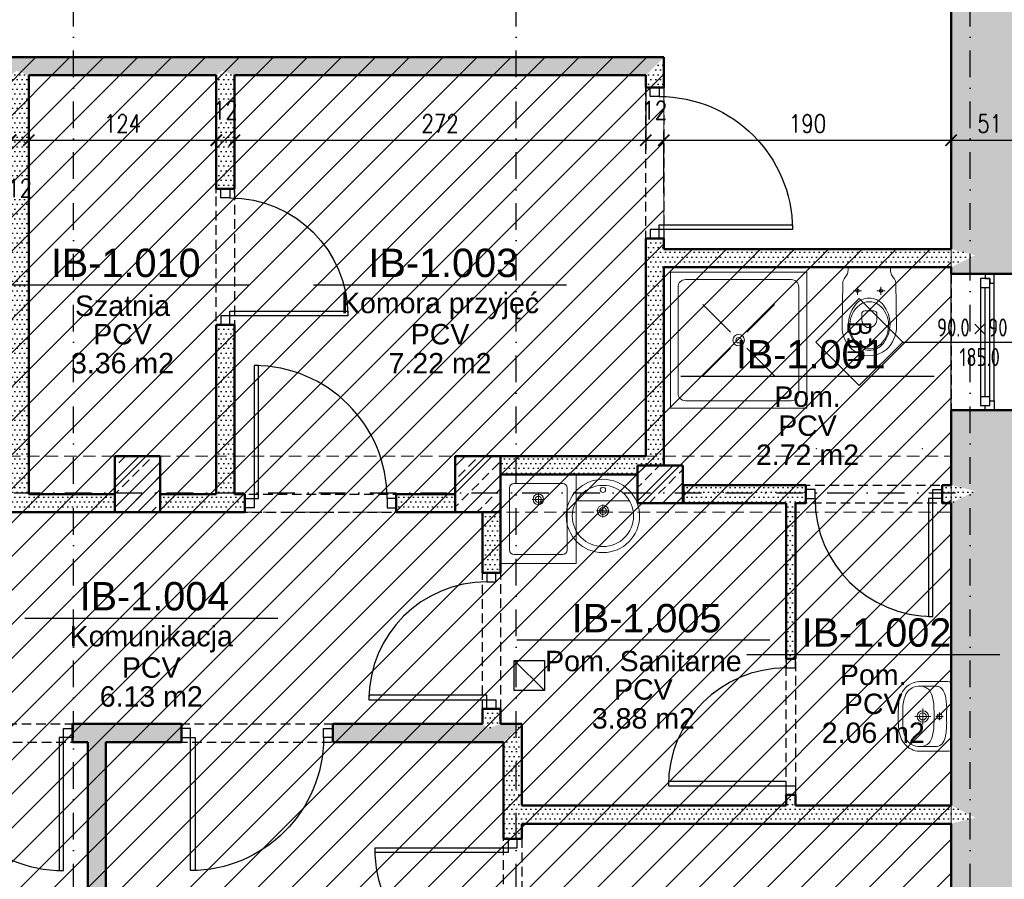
# Model space of a CAD drawing. Header units: millimetres. Extents: x 489 to 7736, y 461 to 5981.
# Tile 36 of 62: x 5140 to 5791, y 1290 to 1859. Entities that reach past the tile are written whole.
import ezdxf
from ezdxf.enums import TextEntityAlignment as Align

# ---------------------------------------------------------------- set-up
doc = ezdxf.new("R2010")
doc.units = ezdxf.units.MM
doc.linetypes.add('DOT___DASHED', pattern=[33.523888, 17.638888, -8.819444, 0.01, -7.055556])
doc.linetypes.add('HIDDEN', pattern=[9.525, 6.35, -3.175])
for name, color, linetype in [('WK-Drzwi IST', 8, 'Continuous'), ('WK-EtykOkna', 11, 'Continuous'), ('WK-EtykPom', 161, 'Continuous'), ('WK-Okna', 143, 'Continuous'), ('WK-Otwory', 9, 'Continuous'), ('WK-Siatka', 240, 'DOT___DASHED'), ('WK-Wentylacja', 2, 'Continuous'), ('WK-Wymiary', 8, 'Continuous'), ('WK-Ściany', 7, 'Continuous')]:
    doc.layers.add(name, color=color, linetype=linetype)
for name, color, linetype, lineweight in [('WK-INSTALACJE WODKAN', 170, 'Continuous', 5), ('WK-PLANSZA', 253, 'Continuous', 9), ('WK-widok', 8, 'Continuous', 0)]:
    doc.layers.add(name, color=color, linetype=linetype, lineweight=lineweight)
doc.layers.add('WK-Pomieszczenia', color=173, linetype='Continuous', plot=False)
doc.styles.add('Arial', font='micross.ttf', dxfattribs={"width": 0.9})
doc.styles.add('iso cp', font='isocpeur.ttf')
doc.styles.add('RomanS-Narrow', font='romans.shx', dxfattribs={"width": 0.8})
doc.dimstyles.new('AEC Dimension 1-50', dxfattribs={"dimtxt": 12, "dimasz": 0.075, "dimexe": 6.25, "dimexo": 0, "dimgap": 5, "dimtad": 1, "dimdec": 1, "dimrnd": 0.5, "dimzin": 9, "dimdsep": 46, "dimtxsty": 'RomanS-Narrow', "dimblk": 'ARCHTICK', "dimcen": 0.125, "dimdle": 3.125, "dimclrd": 8, "dimclre": 8, "dimclrt": 256, "dimadec": 1, "dimazin": 0, "dimtfac": 1, "dimtdec": 1, "dimtmove": 2, "dimatfit": 2, "dimfxl": 0, "dimtolj": 1, "dimtzin": 0, "dimarcsym": 0})
pattern_1 = [(360, (699.431, 930.084), (1.5875, 3.175), [0, -3.175])]
pattern_2 = [(360, (699.431, 930.084), (1.5875, 3.175), [0, -3.175])]
pattern_3 = [(45, (699.431, 930.084), (-8.980256, 8.980256), []), (45, (708.411, 930.084), (-8.980256, 8.980256), [6.35, -3.175])]

# ---------------------------------------------------------------- blocks, each defined once
blk = doc.blocks.new('J26b')
for p, q in [((-90, 90), (-90, 0)), ((0, 90), (-90, 90)), ((-10.28, 85.08), (-80.08, 85.08)), ((0, 0), (0, 90)), ((-85.08, 80.08), (-85.08, 9.92)), ((-5.28, 80.08), (-5.28, 9.92)), ((-50.33, 50.33), (-68.66, 68.66)), ((-39.67, 50.33), (-21.34, 68.66)), ((-68.66, 21.34), (-50.33, 39.67)), ((-39.67, 39.67), (-21.34, 21.34)), ((-90, 0), (0, 0)), ((-10.28, 4.92), (-80.08, 4.92))]:
    blk.add_line(p, q)
for radius in [3.78, 1.78]:
    blk.add_circle((-45, 45), radius)
for centre, start, end in [((-80.08, 80.08), 90, 180), ((-10.28, 80.08), 0, 90), ((-80.08, 9.92), 180, 270), ((-10.28, 9.92), 270, 0)]:
    blk.add_arc(centre, 5, start, end)
blk = doc.blocks.new('J50a')
for p, q in [((20.85, 0), (-20.85, 0)), ((-23, -2.14), (-23, -21)), ((0, -10.13), (0, -5.23)), ((23, -21), (23, -2.14)), ((-20, -20.98), (-20, -10.2)), ((2.53, -7.68), (-2.53, -7.68)), ((20, -10.2), (20, -20.98)), ((-5.34, -18.73), (5.34, -18.73)), ((0, -23.98), (0, -13.48))]:
    blk.add_line(p, q)
at = {"flags": 128}
for points in [[(-20.85, 0, 0.056329), (-22.22, -0.1, 0.274623), (-22.85, -0.67, 0.078029), (-23, -2.14, 0.987626)], [(20.85, 0, -0.056329), (22.22, -0.1, -0.274623), (22.85, -0.67, -0.078029), (23, -2.14, -0.987626)], [(-20, -10.2, -0.104891), (-19.52, -7.91, -0.153237), (-17.09, -5.29, -0.096443), (-12.1, -3.56, -0.04719), (-3.09, -2.97), (-2.75, -2.97, 0.009116), (2.75, -2.97), (3.09, -2.97, -0.053543), (12.87, -3.72, -0.091574), (17.37, -5.47, -0.166964), (19.69, -8.36, -0.062926), (20, -10.2, -1.040135)], [(-23, -21, 0.111521), (-21.76, -26.31, 0.123014), (-17.56, -31.31, 0.141312), (-7.12, -34.81, 0.026087), (7.12, -34.81, 0.141312), (17.56, -31.31, 0.123014), (21.76, -26.31, 0.111521), (23, -21)]]:
    blk.add_lwpolyline(points, format="xyb", dxfattribs=at)
blk.add_lwpolyline([(13.79, -30.26, 0.212121), (19.27, -24.85, 0.157769), (19.69, -18.5, 0.270169), (14.76, -12.99, 0.074819), (6.02, -11.37), (6.02, -11.37), (2.16, -11.22), (-2.16, -11.22), (-6.02, -11.37), (-6.02, -11.37, 0.074819), (-14.76, -12.99, 0.270169), (-19.69, -18.5, 0.157769), (-19.27, -24.85, 0.212121), (-13.79, -30.26, 0.110292), (-5.03, -31.99), (0, -32), (5.03, -31.99, 0.110292)], format="xyb", close=True, dxfattribs=at)
for centre, radius in [((0, -7.68), 1.73), ((0, -18.73), 3.78), ((0, -18.73), 2.33)]:
    blk.add_circle(centre, radius)
blk = doc.blocks.new('J20A')
at = {"color": 8}
for p, q in [((-7.74, -12.8), (-7.74, -18.11)), ((7.74, -12.8), (7.74, -18.11)), ((-10.47, -15.46), (-5.02, -15.46)), ((10.47, -15.46), (5.02, -15.46))]:
    blk.add_line(p, q, dxfattribs=at)
for points in [[(0, 0), (-13.22, 0, 0.361499), (-14.04, -0.68), (-14.04, -1.97, -0.113832), (-14.72, -4.92), (-16.09, -6.9, 0.160391), (-17.54, -10.27, -9.743295)], [(0, 0), (13.22, 0, -0.361499), (14.04, -0.68), (14.04, -1.97, 0.113832), (14.72, -4.92), (16.09, -6.9, -0.160391), (17.54, -10.27, 9.743295)], [(-17.54, -10.27), (-18.01, -38.9, 0.215306), (-11.31, -54.4, 0.363764), (11.31, -54.4, 0.215307), (18.01, -38.9), (17.54, -10.27)]]:
    blk.add_lwpolyline(points, format="xyb")
for points in [[(-9.35, -24.93, -0.495421), (9.35, -24.93, -0.34834), (9.32, -50.32, -0.494226), (-9.35, -50.28, -0.347612)], [(-12.76, -37.61, -0.225934), (-6.49, -24.94, -0.33442), (6.49, -24.93, -0.225682), (12.76, -37.61, -0.205421), (8.17, -50.28, -0.442489), (-8.17, -50.28, -0.205423)], [(-2.92, -28.82), (2.93, -28.82, -0.480655), (5, -30.99), (5, -34.72, -0.244457), (2.45, -39.1, -0.328114), (-2.46, -39.1, -0.243111), (-5, -34.75), (-4.99, -30.99, -0.480295), (-2.92, -28.82)]]:
    blk.add_lwpolyline(points, format="xyb", close=True)
for centre in [(-7.74, -15.46), (7.74, -15.46)]:
    blk.add_circle(centre, 1.15, dxfattribs=at)
for p in [(-35, 0), (35, 0), (-35, -120), (35, -120)]:
    blk.add_point(p)
blk = doc.blocks.new('J93a')
for p, q in [((-25, 0), (-25, -59)), ((25, 0), (-25, 0)), ((25, 0), (25, -59)), ((-16, -6), (16, -6)), ((-19, -9), (-19, -50)), ((0, -12.49), (0, -20.49)), ((19, -9), (19, -50)), ((-4, -16.49), (4, -16.49)), ((-16, -53), (16, -53)), ((-25, -59), (25, -59))]:
    blk.add_line(p, q)
for radius in [3.5, 2]:
    blk.add_circle((0, -16.49), radius)
for centre, start, end in [((-16, -9), 90, 180), ((16, -9), 0, 90), ((-16, -50), 180, 270), ((16, -50), 270, 0)]:
    blk.add_arc(centre, 3, start, end)
blk = doc.blocks.new('J48')
for p, q in [((17.57, -14.19), (-17.57, -14.19)), ((0, -25.19), (0, -16.73)), ((-4.23, -20.96), (4.23, -20.96))]:
    blk.add_line(p, q)
for centre, radius in [((0, -24.25), 24.25), ((0, -24.25), 20.25), ((0, -6.96), 1.75), ((0, -20.96), 3.73), ((0, -20.96), 2.28)]:
    blk.add_circle(centre, radius)
blk = doc.blocks.new('WK_Pow_tag_01_50')
at = {"color": 0, "linetype": 'ByBlock'}
blk.add_line((-2.789, 0), (2.789, 0), dxfattribs=at)
at = {"color": 0, "linetype": 'ByBlock', "style": 'Arial'}
for tag, height, p in [('POWIERZCHNIE:NUMERAUTO', 0.625, (0.071, 0.482)), ('POWIERZCHNIE:NAZWA', 0.45, (0, -0.455)), ('POWIERZCHNIE_WYKOŃCZENIE:POSADZKA', 0.45, (0, -1.091)), ('POWIERZCHNIE_STYL:POWOBLICZ', 0.45, (0, -1.728))]:
    blk.add_attdef(tag, text='', height=height, dxfattribs=at).set_placement(p, align=Align.MIDDLE)
blk = doc.blocks.new('_ArchTick')
at = {"color": 0, "linetype": 'ByBlock', "const_width": 15}
blk.add_lwpolyline([(-50, -50), (50, 50)], dxfattribs=at)
blk = doc.blocks.new('*D1120')
at = {"layer": 'Defpoints', "color": 0}
for p in [(5133.68, 1813.95), (5145.68, 1813.95), (5145.68, 1778.95)]:
    blk.add_point(p, dxfattribs=at)
at = {"layer": 'WK-Wymiary', "color": 8, "linetype": 'Continuous', "lineweight": -2, "ltscale": 1.3}
for p, q in [((5133.68, 1813.95), (5133.68, 1772.7)), ((5145.68, 1813.95), (5145.68, 1772.7)), ((5130.56, 1778.95), (5148.81, 1778.95))]:
    blk.add_line(p, q, dxfattribs=at)
at = {"layer": 'WK-Wymiary', "color": 8, "linetype": 'ByBlock', "lineweight": -2, "xscale": 0.075, "yscale": 0.075, "zscale": 0.075, "rotation": 180}
blk.add_blockref('_ArchTick', (5133.68, 1778.95), dxfattribs=at)
at = {"layer": 'WK-Wymiary', "color": 8, "linetype": 'ByBlock', "lineweight": -2, "xscale": 0.075, "yscale": 0.075, "zscale": 0.075}
blk.add_blockref('_ArchTick', (5145.68, 1778.95), dxfattribs=at)
at = {"layer": 'WK-Wymiary', "lineweight": -3, "insert": (5139.68, 1747.2), "char_height": 12, "attachment_point": 5, "style": 'RomanS-Narrow'}
blk.add_mtext('\\A1;\\A1;12', dxfattribs=at)
blk = doc.blocks.new('*D1121')
at = {"layer": 'Defpoints', "color": 0}
for p in [(5145.68, 1813.95), (5269.68, 1778.95), (5269.68, 1743.95)]:
    blk.add_point(p, dxfattribs=at)
at = {"layer": 'WK-Wymiary', "color": 8, "linetype": 'Continuous', "lineweight": -2, "ltscale": 1.3}
for p, q in [((5145.68, 1813.95), (5145.68, 1772.7)), ((5269.68, 1743.95), (5269.68, 1785.2)), ((5142.56, 1778.95), (5272.81, 1778.95))]:
    blk.add_line(p, q, dxfattribs=at)
at = {"layer": 'WK-Wymiary', "color": 8, "linetype": 'ByBlock', "lineweight": -2, "xscale": 0.075, "yscale": 0.075, "zscale": 0.075, "rotation": 180}
blk.add_blockref('_ArchTick', (5145.68, 1778.95), dxfattribs=at)
at = {"layer": 'WK-Wymiary', "color": 8, "linetype": 'ByBlock', "lineweight": -2, "xscale": 0.075, "yscale": 0.075, "zscale": 0.075}
blk.add_blockref('_ArchTick', (5269.68, 1778.95), dxfattribs=at)
at = {"layer": 'WK-Wymiary', "lineweight": -3, "insert": (5207.68, 1789.95), "char_height": 12, "attachment_point": 5, "style": 'RomanS-Narrow'}
blk.add_mtext('\\A1;\\A1;124', dxfattribs=at)
blk = doc.blocks.new('*D1122')
at = {"layer": 'Defpoints', "color": 0}
for p in [(5281.68, 1778.95), (5269.68, 1743.95), (5281.68, 1743.95)]:
    blk.add_point(p, dxfattribs=at)
at = {"layer": 'WK-Wymiary', "color": 8, "linetype": 'Continuous', "lineweight": -2, "ltscale": 1.3}
for p, q in [((5269.68, 1743.95), (5269.68, 1785.2)), ((5281.68, 1743.95), (5281.68, 1785.2)), ((5266.56, 1778.95), (5284.81, 1778.95))]:
    blk.add_line(p, q, dxfattribs=at)
at = {"layer": 'WK-Wymiary', "color": 8, "linetype": 'ByBlock', "lineweight": -2, "xscale": 0.075, "yscale": 0.075, "zscale": 0.075, "rotation": 180}
blk.add_blockref('_ArchTick', (5269.68, 1778.95), dxfattribs=at)
at = {"layer": 'WK-Wymiary', "color": 8, "linetype": 'ByBlock', "lineweight": -2, "xscale": 0.075, "yscale": 0.075, "zscale": 0.075}
blk.add_blockref('_ArchTick', (5281.68, 1778.95), dxfattribs=at)
at = {"layer": 'WK-Wymiary', "lineweight": -3, "insert": (5275.68, 1798.7), "char_height": 12, "attachment_point": 5, "style": 'RomanS-Narrow'}
blk.add_mtext('\\A1;\\A1;12', dxfattribs=at)
blk = doc.blocks.new('*D1123')
at = {"layer": 'Defpoints', "color": 0}
for p in [(5553.68, 1813.95), (5553.68, 1778.95), (5281.68, 1743.95)]:
    blk.add_point(p, dxfattribs=at)
at = {"layer": 'WK-Wymiary', "color": 8, "linetype": 'Continuous', "lineweight": -2, "ltscale": 1.3}
for p, q in [((5553.68, 1813.95), (5553.68, 1772.7)), ((5281.68, 1743.95), (5281.68, 1785.2)), ((5278.56, 1778.95), (5556.81, 1778.95))]:
    blk.add_line(p, q, dxfattribs=at)
at = {"layer": 'WK-Wymiary', "color": 8, "linetype": 'ByBlock', "lineweight": -2, "xscale": 0.075, "yscale": 0.075, "zscale": 0.075, "rotation": 180}
blk.add_blockref('_ArchTick', (5281.68, 1778.95), dxfattribs=at)
at = {"layer": 'WK-Wymiary', "color": 8, "linetype": 'ByBlock', "lineweight": -2, "xscale": 0.075, "yscale": 0.075, "zscale": 0.075}
blk.add_blockref('_ArchTick', (5553.68, 1778.95), dxfattribs=at)
at = {"layer": 'WK-Wymiary', "lineweight": -3, "insert": (5417.68, 1789.95), "char_height": 12, "attachment_point": 5, "style": 'RomanS-Narrow'}
blk.add_mtext('\\A1;\\A1;272', dxfattribs=at)
blk = doc.blocks.new('*D1124')
at = {"layer": 'Defpoints', "color": 0}
for p in [(5553.68, 1813.95), (5565.68, 1778.95), (5565.68, 1743.95)]:
    blk.add_point(p, dxfattribs=at)
at = {"layer": 'WK-Wymiary', "color": 8, "linetype": 'Continuous', "lineweight": -2, "ltscale": 1.3}
for p, q in [((5553.68, 1813.95), (5553.68, 1772.7)), ((5565.68, 1743.95), (5565.68, 1785.2)), ((5550.56, 1778.95), (5568.81, 1778.95))]:
    blk.add_line(p, q, dxfattribs=at)
at = {"layer": 'WK-Wymiary', "color": 8, "linetype": 'ByBlock', "lineweight": -2, "xscale": 0.075, "yscale": 0.075, "zscale": 0.075, "rotation": 180}
blk.add_blockref('_ArchTick', (5553.68, 1778.95), dxfattribs=at)
at = {"layer": 'WK-Wymiary', "color": 8, "linetype": 'ByBlock', "lineweight": -2, "xscale": 0.075, "yscale": 0.075, "zscale": 0.075}
blk.add_blockref('_ArchTick', (5565.68, 1778.95), dxfattribs=at)
at = {"layer": 'WK-Wymiary', "lineweight": -3, "insert": (5559.68, 1798.7), "char_height": 12, "attachment_point": 5, "style": 'RomanS-Narrow'}
blk.add_mtext('\\A1;\\A1;12', dxfattribs=at)
blk = doc.blocks.new('*D1125')
at = {"layer": 'Defpoints', "color": 0}
for p in [(5755.68, 1813.95), (5755.68, 1778.95), (5565.68, 1743.95)]:
    blk.add_point(p, dxfattribs=at)
at = {"layer": 'WK-Wymiary', "color": 8, "linetype": 'Continuous', "lineweight": -2, "ltscale": 1.3}
for p, q in [((5755.68, 1813.95), (5755.68, 1772.7)), ((5565.68, 1743.95), (5565.68, 1785.2)), ((5562.56, 1778.95), (5758.81, 1778.95))]:
    blk.add_line(p, q, dxfattribs=at)
at = {"layer": 'WK-Wymiary', "color": 8, "linetype": 'ByBlock', "lineweight": -2, "xscale": 0.075, "yscale": 0.075, "zscale": 0.075, "rotation": 180}
blk.add_blockref('_ArchTick', (5565.68, 1778.95), dxfattribs=at)
at = {"layer": 'WK-Wymiary', "color": 8, "linetype": 'ByBlock', "lineweight": -2, "xscale": 0.075, "yscale": 0.075, "zscale": 0.075}
blk.add_blockref('_ArchTick', (5755.68, 1778.95), dxfattribs=at)
at = {"layer": 'WK-Wymiary', "lineweight": -3, "insert": (5660.68, 1789.95), "char_height": 12, "attachment_point": 5, "style": 'RomanS-Narrow'}
blk.add_mtext('\\A1;\\A1;190', dxfattribs=at)
blk = doc.blocks.new('*D1126')
at = {"layer": 'Defpoints', "color": 0}
for p in [(5755.68, 1813.95), (5806.68, 1778.95), (5806.68, 1743.95)]:
    blk.add_point(p, dxfattribs=at)
at = {"layer": 'WK-Wymiary', "color": 8, "linetype": 'Continuous', "lineweight": -2, "ltscale": 1.3}
for p, q in [((5755.68, 1813.95), (5755.68, 1772.7)), ((5806.68, 1743.95), (5806.68, 1785.2)), ((5752.56, 1778.95), (5809.81, 1778.95))]:
    blk.add_line(p, q, dxfattribs=at)
at = {"layer": 'WK-Wymiary', "color": 8, "linetype": 'ByBlock', "lineweight": -2, "xscale": 0.075, "yscale": 0.075, "zscale": 0.075, "rotation": 180}
blk.add_blockref('_ArchTick', (5755.68, 1778.95), dxfattribs=at)
at = {"layer": 'WK-Wymiary', "color": 8, "linetype": 'ByBlock', "lineweight": -2, "xscale": 0.075, "yscale": 0.075, "zscale": 0.075}
blk.add_blockref('_ArchTick', (5806.68, 1778.95), dxfattribs=at)
at = {"layer": 'WK-Wymiary', "lineweight": -3, "insert": (5781.18, 1789.95), "char_height": 12, "attachment_point": 5, "style": 'RomanS-Narrow'}
blk.add_mtext('\\A1;\\A1;51', dxfattribs=at)
blk = doc.blocks.new('WK_WindowTag01_50_L')
for p, q in [((0, -2.543), (0, 0)), ((-0.296, -1.19), (-0.133, -1.353)), ((-0.133, -1.19), (-0.296, -1.353))]:
    blk.add_line(p, q)
blk.add_lwpolyline([(0, -2.543), (0.719, -3.262), (0, -3.981), (-0.719, -3.262)], close=True)
at = {"color": 0, "linetype": 'ByBlock', "lineweight": -2, "style": 'RomanS-Narrow', "width": 0.75}
blk.add_attdef('OKNA_OBIEKTY:WYSOKOŚĆ', text='', height=0.3, rotation=90, dxfattribs=at).set_placement((0, -1.131), align=Align.BOTTOM_LEFT)
blk.add_attdef('OKNA_OBIEKTY:PARAPET', text='', height=0.3, rotation=90, dxfattribs=at).set_placement((0.099, -1.271), align=Align.TOP_CENTER)
blk.add_attdef('OKNA_OBIEKTY:SZEROKOŚĆ', text='', height=0.3, rotation=90, dxfattribs=at).set_placement((0, -1.437), align=Align.BOTTOM_RIGHT)
at = {"color": 0, "linetype": 'ByBlock', "lineweight": -2, "style": 'RomanS-Narrow', "width": 0.75, "flags": 8}
blk.add_attdef('OKNA_OBIEKTY:SYMBOL', text='', height=0.4, dxfattribs=at).set_placement((0, -3.262), align=Align.MIDDLE)

msp = doc.modelspace()

# ---------------------------------------------------------------- hatches: boundary and pattern name
at = {"layer": 'WK-PLANSZA', "ltscale": 1.3, "transparency": 33554546}
h = msp.add_hatch(dxfattribs=at)
h.set_pattern_fill('ANSI31', color=8, scale=5)
h.set_pattern_definition([(45, (699.431, 930.084), (-11.22532, 11.22532), [])])
edge = h.paths.add_edge_path()
edge.add_line((4861.68, 1833.87), (5565.68, 1833.87))
edge.add_line((5565.68, 1833.87), (5565.68, 1706.87))
edge.add_line((5565.68, 1706.87), (5755.68, 1706.87))
edge.add_line((5755.68, 1706.87), (5755.68, 1266.87))
edge.add_line((5755.68, 1266.87), (5806.68, 1266.87))
edge.add_line((5806.68, 1266.87), (5806.68, 1086.87))
edge.add_line((5806.68, 1086.87), (5455.59, 1086.87))
edge.add_line((5455.59, 1086.87), (5455.59, 965.21))
edge.add_line((5455.59, 965.21), (4878.07, 965.21))
edge.add_line((4878.07, 965.21), (4873.68, 1821.87))
at = {"layer": 'WK-Ściany', "linetype": 'Continuous', "lineweight": -3}
h = msp.add_hatch(dxfattribs=at)
h.set_pattern_fill('DOTS', color=253, scale=2, style=0)
h.set_pattern_definition(pattern_1)
h.paths.add_polyline_path([(5806.68, 1326.87), (5771.68, 1330.87), (5755.68, 1326.87), (5755.68, 1266.87), (5806.68, 1266.87)], flags=0)
h.paths.add_polyline_path([(5806.68, 1086.87), (5755.68, 1086.87), (5806.68, 1035.87)], flags=0)
h.paths.add_polyline_path([(5806.68, 1550.87), (5771.68, 1546.87), (5755.68, 1538.87), (5755.68, 1338.87), (5771.68, 1330.87), (5806.68, 1326.87)], flags=0)
h.paths.add_polyline_path([(5806.68, 2031.47), (5770.6, 2023.14), (5755.68, 2006.47), (5755.68, 1973.47), (5806.68, 1973.47)], flags=0)
h.paths.add_polyline_path([(5806.68, 1883.47), (5755.68, 1883.47), (5755.68, 1706.87), (5771.68, 1702.87), (5806.68, 1706.87)], flags=0)
h.paths.add_polyline_path([(5806.68, 1706.87), (5771.68, 1702.87), (5755.68, 1694.87), (5755.68, 1690.47), (5806.68, 1690.47)], flags=0)
h.paths.add_polyline_path([(5806.68, 1600.47), (5755.68, 1600.47), (5755.68, 1550.87), (5771.68, 1546.87), (5806.68, 1550.87)], flags=0)
h.paths.add_polyline_path([(5806.68, 2592.81), (5755.68, 2541.81), (5755.68, 2301.81), (5806.68, 2301.81)], flags=0)
h.paths.add_polyline_path([(5806.68, 2301.81), (5755.68, 2301.81), (5755.68, 2154.47), (5806.68, 2154.47)], flags=0)
h.paths.add_polyline_path([(5806.68, 2064.47), (5755.68, 2064.47), (5755.68, 2031.47), (5770.6, 2023.14), (5806.68, 2031.47)], flags=0)
h = msp.add_hatch(dxfattribs=at)
h.set_pattern_fill('DOTS', color=253, scale=2, style=0)
h.set_pattern_definition([(7e-15, (699.431, 930.084), (1.5875, 3.175), [0, -3.175])])
h.paths.add_polyline_path([(5133.68, 1821.87), (5137.68, 1824.87), (5133.68, 1833.87), (4986.79, 1833.87), (4986.79, 1821.87)], flags=0)
h.paths.add_polyline_path([(4881.79, 1821.87), (4881.79, 1833.87), (4861.68, 1833.87), (4873.68, 1821.87)], flags=0)
h.paths.add_polyline_path([(5553.68, 1821.87), (5565.68, 1833.87), (5269.68, 1833.87), (5273.68, 1824.87), (5281.68, 1821.87)], flags=0)
h.paths.add_polyline_path([(5269.68, 1821.87), (5273.68, 1824.87), (5269.68, 1833.87), (5133.68, 1833.87), (5137.68, 1824.87), (5145.68, 1821.87)], flags=0)
h = msp.add_hatch(dxfattribs=at)
h.set_pattern_fill('DOTS', color=253, scale=2, style=0)
h.set_pattern_definition([(360, (699.431, 930.084), (1.5875, 3.175), [0, -3.175])])
h.paths.add_polyline_path([(5553.68, 1563.87), (5565.68, 1563.87), (5565.68, 1694.87), (5562.68, 1702.87), (5565.68, 1706.87), (5565.68, 1713.87), (5553.68, 1713.87), (5553.68, 1569.87)], flags=0)
h.paths.add_polyline_path([(5553.68, 1813.87), (5565.68, 1813.87), (5565.68, 1833.87), (5553.68, 1821.87)], flags=0)
h = msp.add_hatch(dxfattribs=at)
h.set_pattern_fill('DOTS', color=253, scale=2, style=0)
h.set_pattern_definition(pattern_1)
h.paths.add_polyline_path([(5145.68, 1821.87), (5137.68, 1824.87), (5133.68, 1821.87), (5133.68, 1544.87), (5137.68, 1541.87), (5145.68, 1544.87)], flags=0)
h = msp.add_hatch(dxfattribs=at)
h.set_pattern_fill('DOTS', color=253, scale=2, style=0)
h.set_pattern_definition([(360, (699.431, 930.084), (1.5875, 3.175), [0, -3.175])])
h.paths.add_polyline_path([(5281.68, 1821.87), (5273.68, 1824.87), (5269.68, 1821.87), (5269.68, 1746.87), (5281.68, 1746.87)], flags=0)
h.paths.add_polyline_path([(5281.68, 1656.87), (5269.68, 1656.87), (5269.68, 1544.87), (5273.68, 1541.87), (5281.68, 1544.87)], flags=0)
h = msp.add_hatch(dxfattribs=at)
h.set_pattern_fill('DOTS', color=253, scale=2, style=0)
h.set_pattern_definition(pattern_1)
h.paths.add_polyline_path([(5755.68, 1694.87), (5771.68, 1702.87), (5755.68, 1706.87), (5565.68, 1706.87), (5562.68, 1702.87), (5565.68, 1694.87)], flags=0)
at = {"layer": 'WK-Ściany', "linetype": 'Continuous', "lineweight": 0}
h = msp.add_hatch(dxfattribs=at)
h.set_pattern_fill('ANSI33', color=5, scale=2, style=0)
h.set_pattern_definition(pattern_3)
h.paths.add_polyline_path([(5232.68, 1569.87), (5202.68, 1569.87), (5202.68, 1544.87), (5232.68, 1544.87)], flags=0)
h.paths.add_polyline_path([(5232.68, 1544.87), (5202.68, 1544.87), (5202.68, 1532.87), (5232.68, 1532.87)], flags=0)
h = msp.add_hatch(dxfattribs=at)
h.set_pattern_fill('ANSI33', color=5, scale=2, style=0)
h.set_pattern_definition(pattern_3)
h.paths.add_polyline_path([(5457.68, 1569.87), (5427.68, 1569.87), (5427.68, 1544.87), (5457.68, 1544.87)], flags=0)
h.paths.add_polyline_path([(5457.68, 1544.87), (5427.68, 1544.87), (5427.68, 1532.87), (5457.68, 1532.87)], flags=0)
at = {"layer": 'WK-Ściany', "linetype": 'Continuous', "lineweight": -3}
h = msp.add_hatch(dxfattribs=at)
h.set_pattern_fill('DOTS', color=253, scale=2, style=0)
h.set_pattern_definition(pattern_1)
h.paths.add_polyline_path([(5457.68, 1569.87), (5457.68, 1557.87), (5548.24, 1557.87), (5548.24, 1563.87), (5553.68, 1563.87), (5553.68, 1569.87)], flags=0)
at = {"layer": 'WK-Ściany', "linetype": 'Continuous', "lineweight": 0}
h = msp.add_hatch(dxfattribs=at)
h.set_pattern_fill('ANSI33', color=5, scale=2, style=0)
h.set_pattern_definition(pattern_3)
h.paths.add_polyline_path([(5578.24, 1563.87), (5548.24, 1563.87), (5548.24, 1557.87), (5578.24, 1557.87)], flags=0)
h.paths.add_polyline_path([(5578.24, 1557.87), (5548.24, 1557.87), (5548.24, 1538.87), (5578.24, 1538.87)], flags=0)
at = {"layer": 'WK-Ściany', "linetype": 'Continuous', "lineweight": -3}
h = msp.add_hatch(dxfattribs=at)
h.set_pattern_fill('DOTS', color=253, scale=2, style=0)
h.set_pattern_definition([(360, (699.431, 930.084), (1.5875, 3.175), [0, -3.175])])
h.paths.add_polyline_path([(5578.68, 1550.87), (5578.68, 1538.87), (5646.65, 1538.87), (5648.65, 1542.37), (5646.65, 1550.87)], flags=0)
h.paths.add_polyline_path([(5646.65, 1550.87), (5648.65, 1542.37), (5652.65, 1538.87), (5659.65, 1538.87), (5659.65, 1550.87)], flags=0)
h.paths.add_polyline_path([(5749.65, 1550.87), (5749.65, 1538.87), (5755.68, 1538.87), (5771.68, 1546.87), (5755.68, 1550.87)], flags=0)
h = msp.add_hatch(dxfattribs=at)
h.set_pattern_fill('DOTS', color=253, scale=2, style=0)
h.set_pattern_definition(pattern_2)
h.paths.add_polyline_path([(5145.68, 1544.87), (5137.68, 1541.87), (5133.68, 1532.87), (5202.68, 1532.87), (5202.68, 1544.87)], flags=0)
h.paths.add_polyline_path([(5133.68, 1532.87), (5137.68, 1541.87), (5133.68, 1544.87), (5123.68, 1544.87), (5123.68, 1532.87)], flags=0)
h.paths.add_polyline_path([(5023.68, 1532.87), (5023.68, 1544.87), (5007.68, 1544.87), (5007.68, 1532.87)], flags=0)
h = msp.add_hatch(dxfattribs=at)
h.set_pattern_fill('DOTS', color=253, scale=2, style=0)
h.set_pattern_definition(pattern_2)
h.paths.add_polyline_path([(5388.68, 1544.87), (5388.68, 1532.87), (5427.68, 1532.87), (5427.68, 1544.87)], flags=0)
h.paths.add_polyline_path([(5288.68, 1532.87), (5288.68, 1544.87), (5281.68, 1544.87), (5273.68, 1541.87), (5269.68, 1532.87)], flags=0)
h.paths.add_polyline_path([(5269.68, 1532.87), (5273.68, 1541.87), (5269.68, 1544.87), (5232.68, 1544.87), (5232.68, 1532.87)], flags=0)
h = msp.add_hatch(dxfattribs=at)
h.set_pattern_fill('DOTS', color=253, scale=2, style=0)
h.set_pattern_definition([(3e-12, (699.431, 930.084), (1.5875, 3.175), [0, -3.175])])
h.paths.add_polyline_path([(5652.65, 1538.87), (5648.65, 1542.37), (5646.65, 1538.87), (5646.65, 1435.87), (5652.65, 1435.87)], flags=0)
h.paths.add_polyline_path([(5652.65, 1345.87), (5646.65, 1345.87), (5646.65, 1338.87), (5648.65, 1335.37), (5652.65, 1338.87)], flags=0)
h = msp.add_hatch(dxfattribs=at)
h.set_pattern_fill('DOTS', color=253, scale=2, style=0)
h.set_pattern_definition([(4e-15, (699.431, 930.084), (1.5875, 3.175), [0, -3.175])])
h.paths.add_polyline_path([(5457.68, 1532.87), (5445.68, 1532.87), (5445.68, 1492.87), (5457.68, 1492.87)], flags=0)
h.paths.add_polyline_path([(5457.68, 1402.87), (5445.68, 1402.87), (5445.68, 1392.87), (5449.68, 1389.87), (5457.68, 1392.87)], flags=0)
h = msp.add_hatch(dxfattribs=at)
h.set_pattern_fill('DOTS', color=253, scale=2, style=0)
h.set_pattern_definition(pattern_1)
h.paths.add_polyline_path([(4995.68, 1380.87), (4999.68, 1389.87), (4995.68, 1392.87), (4878.07, 1392.87), (4870.74, 1388.87), (4878.07, 1380.87)], flags=0)
h.paths.add_polyline_path([(5459.68, 1380.87), (5471.68, 1392.87), (5457.68, 1392.87), (5449.68, 1389.87), (5445.68, 1380.87)], flags=0)
h.paths.add_polyline_path([(5445.68, 1380.87), (5449.68, 1389.87), (5445.68, 1392.87), (5346.68, 1392.87), (5346.68, 1380.87)], flags=0)
h.paths.add_polyline_path([(5246.68, 1380.87), (5246.68, 1392.87), (5184.68, 1392.87), (5188.68, 1383.87), (5196.68, 1380.87)], flags=0)
h.paths.add_polyline_path([(5184.68, 1380.87), (5188.68, 1383.87), (5184.68, 1392.87), (5174.68, 1392.87), (5174.68, 1380.87)], flags=0)
h.paths.add_polyline_path([(5074.68, 1380.87), (5074.68, 1392.87), (5007.68, 1392.87), (4999.68, 1389.87), (4995.68, 1380.87)], flags=0)
h = msp.add_hatch(dxfattribs=at)
h.set_pattern_fill('DOTS', color=253, scale=2, style=0)
h.set_pattern_definition([(360, (699.431, 930.084), (1.5875, 3.175), [0, -3.175])])
h.paths.add_polyline_path([(5471.68, 1392.87), (5459.68, 1380.87), (5459.68, 1316.87), (5471.68, 1316.87), (5471.68, 1326.87), (5468.68, 1330.87), (5471.68, 1338.87)], flags=0)
h.paths.add_polyline_path([(5471.68, 1216.87), (5459.68, 1216.87), (5459.68, 1086.87), (5471.68, 1086.87)], flags=0)
h = msp.add_hatch(dxfattribs=at)
h.set_pattern_fill('DOTS', color=253, scale=2, style=0)
h.set_pattern_definition(pattern_1)
h.paths.add_polyline_path([(5196.68, 1380.87), (5188.68, 1383.87), (5184.68, 1380.87), (5184.68, 965.21), (5188.68, 949.21), (5196.68, 965.21)], flags=0)
h = msp.add_hatch(dxfattribs=at)
h.set_pattern_fill('DOTS', color=253, scale=2, style=0)
h.set_pattern_definition([(3e-15, (699.431, 930.084), (1.5875, 3.175), [0, -3.175])])
h.paths.add_polyline_path([(5755.68, 1326.87), (5771.68, 1330.87), (5755.68, 1338.87), (5652.65, 1338.87), (5648.65, 1335.37), (5646.65, 1326.87)], flags=0)
h.paths.add_polyline_path([(5646.65, 1326.87), (5648.65, 1335.37), (5646.65, 1338.87), (5471.68, 1338.87), (5468.68, 1330.87), (5471.68, 1326.87)], flags=0)

# ---------------------------------------------------------------- linework, layer by layer
at = {"layer": 'WK-Drzwi IST', "color": 8, "linetype": 'Continuous', "lineweight": -3}
for points in [[(5556.68, 1807.87), (5556.68, 1813.87), (5562.68, 1813.87), (5562.68, 1807.87)], [(5272.68, 1740.87), (5272.68, 1746.87), (5278.68, 1746.87), (5278.68, 1740.87)], [(5556.68, 1719.87), (5556.68, 1713.87), (5562.68, 1713.87), (5562.68, 1719.87)], [(5562.68, 1719.87), (5562.68, 1722.87), (5650.68, 1722.87), (5650.68, 1719.87)], [(5272.68, 1662.87), (5272.68, 1656.87), (5278.68, 1656.87), (5278.68, 1662.87)], [(5278.68, 1662.87), (5278.68, 1665.87), (5356.68, 1665.87), (5356.68, 1662.87)], [(5294.68, 1541.87), (5297.68, 1541.87), (5297.68, 1629.87), (5294.68, 1629.87)], [(5665.65, 1547.87), (5659.65, 1547.87), (5659.65, 1541.87), (5665.65, 1541.87)], [(5743.65, 1547.87), (5749.65, 1547.87), (5749.65, 1541.87), (5743.65, 1541.87)], [(5294.68, 1535.87), (5288.68, 1535.87), (5288.68, 1541.87), (5294.68, 1541.87)], [(5382.68, 1535.87), (5388.68, 1535.87), (5388.68, 1541.87), (5382.68, 1541.87)], [(5743.65, 1541.87), (5740.65, 1541.87), (5740.65, 1463.87), (5743.65, 1463.87)], [(5454.68, 1486.87), (5454.68, 1492.87), (5448.68, 1492.87), (5448.68, 1486.87)], [(5652.65, 1429.87), (5652.65, 1435.87), (5646.65, 1435.87), (5646.65, 1429.87)], [(5448.68, 1408.87), (5448.68, 1411.87), (5370.68, 1411.87), (5370.68, 1408.87)], [(5454.68, 1408.87), (5454.68, 1402.87), (5448.68, 1402.87), (5448.68, 1408.87)], [(5168.68, 1389.87), (5174.68, 1389.87), (5174.68, 1383.87), (5168.68, 1383.87)], [(5252.68, 1389.87), (5246.68, 1389.87), (5246.68, 1383.87), (5252.68, 1383.87)], [(5340.68, 1389.87), (5346.68, 1389.87), (5346.68, 1383.87), (5340.68, 1383.87)], [(5168.68, 1383.87), (5165.68, 1383.87), (5165.68, 1295.87), (5168.68, 1295.87)], [(5252.68, 1383.87), (5255.68, 1383.87), (5255.68, 1295.87), (5252.68, 1295.87)], [(5646.65, 1351.87), (5646.65, 1354.87), (5568.65, 1354.87), (5568.65, 1351.87)], [(5652.65, 1351.87), (5652.65, 1345.87), (5646.65, 1345.87), (5646.65, 1351.87)], [(5468.68, 1310.87), (5468.68, 1316.87), (5462.68, 1316.87), (5462.68, 1310.87)], [(5462.68, 1310.87), (5462.68, 1307.87), (5374.68, 1307.87), (5374.68, 1310.87)]]:
    msp.add_lwpolyline(points, close=True, dxfattribs=at)
at = {"layer": 'WK-Drzwi IST', "color": 8, "linetype": 'Continuous', "lineweight": -3, "extrusion": (0, 0, -1)}
for centre, radius, start, end in [((-5562.68, 1719.87), 88, 90, 180), ((-5278.68, 1662.87), 78, 90, 180), ((-5252.68, 1383.87), 88, 180, 270), ((-5462.68, 1310.87), 88, 270, 0)]:
    msp.add_arc(centre, radius, start, end, dxfattribs=at)
at = {"layer": 'WK-Drzwi IST', "color": 8, "linetype": 'Continuous', "lineweight": -3}
for centre, radius, start, end in [((5294.68, 1541.87), 88, 0, 90), ((5743.65, 1541.87), 78, 180, 270), ((5448.68, 1408.87), 78, 90, 180), ((5646.65, 1351.87), 78, 90, 180), ((5168.68, 1383.87), 88, 180, 270)]:
    msp.add_arc(centre, radius, start, end, dxfattribs=at)
at = {"layer": 'WK-Okna', "color": 143, "linetype": 'Continuous', "lineweight": -3}
for p, q in [((5755.68, 1600.47), (5755.68, 1690.47)), ((5775.18, 1681.47), (5781.18, 1681.47)), ((5778.18, 1609.47), (5778.18, 1681.47)), ((5784.18, 1606.47), (5784.18, 1684.47)), ((5775.18, 1609.47), (5781.18, 1609.47))]:
    msp.add_line(p, q, dxfattribs=at)
for points in [[(5775.18, 1603.47), (5781.18, 1603.47), (5781.18, 1687.47), (5775.18, 1687.47)], [(5784.18, 1684.47), (5784.18, 1690.47), (5778.18, 1690.47), (5778.18, 1687.47), (5781.18, 1687.47), (5781.18, 1684.47)], [(5784.18, 1606.47), (5784.18, 1600.47), (5778.18, 1600.47), (5778.18, 1603.47), (5781.18, 1603.47), (5781.18, 1606.47)]]:
    msp.add_lwpolyline(points, close=True, dxfattribs=at)
at = {"layer": 'WK-Otwory', "color": 9, "linetype": 'HIDDEN', "lineweight": -3}
msp.add_line((5755.68, 1690.47), (5755.68, 1600.47), dxfattribs=at)
at = {"layer": 'WK-Otwory', "color": 9, "linetype": 'Continuous', "lineweight": -3}
for p, q in [((5806.68, 1690.47), (5755.68, 1690.47)), ((5806.68, 1600.47), (5755.68, 1600.47))]:
    msp.add_line(p, q, dxfattribs=at)
at = {"layer": 'WK-Pomieszczenia', "color": 173, "linetype": 'HIDDEN', "lineweight": -3}
for p, q in [((5755.68, 1706.87), (5755.68, 2006.47)), ((5565.68, 1833.87), (5565.68, 1706.87)), ((5269.68, 1821.87), (5145.68, 1821.87)), ((5145.68, 1821.87), (5145.68, 1544.87)), ((5269.68, 1544.87), (5269.68, 1821.87)), ((5553.68, 1821.87), (5281.68, 1821.87)), ((5281.68, 1821.87), (5281.68, 1544.87)), ((5553.68, 1569.87), (5553.68, 1821.87)), ((5565.68, 1706.87), (5755.68, 1706.87)), ((5755.68, 1694.87), (5565.68, 1694.87)), ((5565.68, 1694.87), (5565.68, 1563.87)), ((5755.68, 1550.87), (5755.68, 1694.87)), ((5202.68, 1544.87), (5202.68, 1569.87)), ((5202.68, 1569.87), (5232.68, 1569.87)), ((5232.68, 1569.87), (5232.68, 1544.87)), ((5427.68, 1544.87), (5427.68, 1569.87)), ((5427.68, 1569.87), (5553.68, 1569.87)), ((5565.68, 1563.87), (5578.24, 1563.87)), ((5578.24, 1550.87), (5578.24, 1563.87)), ((5548.24, 1557.87), (5457.68, 1557.87)), ((5457.68, 1532.87), (5457.68, 1557.87)), ((5548.24, 1538.87), (5548.24, 1557.87)), ((5578.24, 1550.87), (5646.65, 1550.87)), ((5646.65, 1550.87), (5755.68, 1550.87)), ((5145.68, 1544.87), (5202.68, 1544.87)), ((5232.68, 1544.87), (5269.68, 1544.87)), ((5281.68, 1544.87), (5427.68, 1544.87)), ((5548.24, 1538.87), (5646.65, 1538.87)), ((5646.65, 1338.87), (5646.65, 1538.87)), ((5755.68, 1538.87), (5652.65, 1538.87)), ((5652.65, 1538.87), (5652.65, 1338.87)), ((5755.68, 1338.87), (5755.68, 1538.87)), ((5007.68, 1532.87), (5445.68, 1532.87)), ((5445.68, 1392.87), (5445.68, 1532.87)), ((5445.68, 1532.87), (5445.68, 1532.87)), ((5457.68, 1532.87), (5457.68, 1392.87)), ((5007.68, 1392.87), (5445.68, 1392.87)), ((5457.68, 1392.87), (5471.68, 1392.87)), ((5471.68, 1392.87), (5471.68, 1338.87)), ((4878.07, 1380.87), (5184.68, 1380.87)), ((5184.68, 965.21), (5184.68, 1380.87)), ((5196.68, 1380.87), (5459.68, 1380.87)), ((5196.68, 1380.87), (5196.68, 965.21)), ((5459.68, 1086.87), (5459.68, 1380.87)), ((5471.68, 1338.87), (5646.65, 1338.87)), ((5652.65, 1338.87), (5755.68, 1338.87)), ((5471.68, 1326.87), (5755.68, 1326.87)), ((5471.68, 1326.87), (5471.68, 1086.87)), ((5755.68, 1086.87), (5755.68, 1326.87))]:
    msp.add_line(p, q, dxfattribs=at)
at = {"layer": 'WK-Siatka', "color": 240, "linetype": 'DOT___DASHED', "lineweight": -3}
for p, q in [((5175.32, 946.58), (5175.32, 2632.81)), ((5468.09, 946.58), (5468.09, 2632.81)), ((5768.18, 946.58), (5768.18, 2632.81)), ((1875.32, 1545.61), (5768.18, 1545.61))]:
    msp.add_line(p, q, dxfattribs=at)
at = {"layer": 'WK-Wentylacja', "ltscale": 0.5}
msp.add_line((5466.68, 1434.87), (5486.68, 1414.87), dxfattribs=at)
msp.add_lwpolyline([(5466.68, 1434.87), (5486.68, 1434.87), (5486.68, 1414.87), (5466.68, 1414.87)], close=True, dxfattribs=at)
at = {"layer": 'WK-widok', "ltscale": 1.3}
msp.add_line((5755.68, 1814.34), (5755.68, 1706.87), dxfattribs=at)
msp.add_lwpolyline([(4861.68, 1833.87), (5565.68, 1833.87), (5565.68, 1706.87), (5755.68, 1706.87), (5755.68, 1266.87), (5755.68, 1266.87), (5755.68, 1086.87), (5455.59, 1086.87), (5455.59, 965.21), (4878.07, 965.21), (4873.68, 1821.87)], dxfattribs=at)
at = {"layer": 'WK-widok', "linetype": 'HIDDEN', "ltscale": 1.3}
for points in [[(1887.82, 1569.87), (5755.68, 1569.87)], [(4582.52, 1532.88), (5755.68, 1532.88)]]:
    msp.add_lwpolyline(points, dxfattribs=at)
at = {"layer": 'WK-Ściany', "color": 7, "linetype": 'Continuous', "lineweight": 50}
for p, q in [((5755.68, 1883.47), (5755.68, 1706.87)), ((4986.79, 1833.87), (5565.68, 1833.87)), ((5565.68, 1813.87), (5565.68, 1833.87)), ((5145.68, 1821.87), (5269.68, 1821.87)), ((5145.68, 1544.87), (5145.68, 1821.87)), ((5269.68, 1821.87), (5269.68, 1746.87)), ((5281.68, 1821.87), (5553.68, 1821.87)), ((5281.68, 1746.87), (5281.68, 1821.87)), ((5553.68, 1821.87), (5553.68, 1813.87)), ((5553.68, 1813.87), (5565.68, 1813.87)), ((5269.68, 1746.87), (5281.68, 1746.87)), ((5565.68, 1713.87), (5553.68, 1713.87)), ((5553.68, 1713.87), (5553.68, 1569.87)), ((5565.68, 1706.87), (5565.68, 1713.87)), ((5755.68, 1706.87), (5565.68, 1706.87)), ((5565.68, 1694.87), (5755.68, 1694.87)), ((5565.68, 1563.87), (5565.68, 1694.87)), ((5755.68, 1694.87), (5755.68, 1690.47)), ((5755.68, 1690.47), (5806.68, 1690.47)), ((5281.68, 1656.87), (5269.68, 1656.87)), ((5269.68, 1656.87), (5269.68, 1544.87)), ((5281.68, 1544.87), (5281.68, 1656.87)), ((5806.68, 1600.47), (5755.68, 1600.47)), ((5755.68, 1600.47), (5755.68, 1550.87)), ((5202.68, 1532.87), (5202.68, 1569.87)), ((5232.68, 1569.87), (5202.68, 1569.87)), ((5232.68, 1532.87), (5232.68, 1569.87)), ((5427.68, 1532.87), (5427.68, 1569.87)), ((5457.68, 1569.87), (5427.68, 1569.87)), ((5457.68, 1532.87), (5457.68, 1569.87)), ((5457.68, 1569.87), (5457.68, 1557.87)), ((5553.68, 1569.87), (5457.68, 1569.87)), ((5548.24, 1538.87), (5548.24, 1563.87)), ((5578.24, 1563.87), (5548.24, 1563.87)), ((5553.68, 1563.87), (5565.68, 1563.87)), ((5578.24, 1538.87), (5578.24, 1563.87)), ((5457.68, 1557.87), (5548.24, 1557.87)), ((5578.68, 1550.87), (5659.65, 1550.87)), ((5578.68, 1550.87), (5578.68, 1538.87)), ((5659.65, 1538.87), (5659.65, 1550.87)), ((5749.65, 1550.87), (5749.65, 1538.87)), ((5755.68, 1550.87), (5749.65, 1550.87)), ((5202.68, 1544.87), (5145.68, 1544.87)), ((5202.68, 1532.87), (5202.68, 1544.87)), ((5269.68, 1544.87), (5232.68, 1544.87)), ((5232.68, 1544.87), (5232.68, 1532.87)), ((5288.68, 1544.87), (5281.68, 1544.87)), ((5288.68, 1532.87), (5288.68, 1544.87)), ((5388.68, 1544.87), (5388.68, 1532.87)), ((5427.68, 1544.87), (5388.68, 1544.87)), ((5427.68, 1532.87), (5427.68, 1544.87)), ((5548.24, 1538.87), (5578.24, 1538.87)), ((5578.68, 1538.87), (5646.65, 1538.87)), ((5646.65, 1538.87), (5646.65, 1435.87)), ((5652.65, 1538.87), (5659.65, 1538.87)), ((5652.65, 1435.87), (5652.65, 1538.87)), ((5749.65, 1538.87), (5755.68, 1538.87)), ((5755.68, 1538.87), (5755.68, 1338.87)), ((5123.68, 1532.87), (5202.68, 1532.87)), ((5202.68, 1532.87), (5232.68, 1532.87)), ((5232.68, 1532.87), (5288.68, 1532.87)), ((5388.68, 1532.87), (5427.68, 1532.87)), ((5427.68, 1532.87), (5457.68, 1532.87)), ((5457.68, 1532.87), (5445.68, 1532.87)), ((5445.68, 1532.87), (5445.68, 1492.87)), ((5457.68, 1492.87), (5457.68, 1532.87)), ((5445.68, 1492.87), (5457.68, 1492.87)), ((5646.65, 1435.87), (5652.65, 1435.87)), ((5457.68, 1402.87), (5445.68, 1402.87)), ((5445.68, 1402.87), (5445.68, 1392.87)), ((5457.68, 1392.87), (5457.68, 1402.87)), ((5174.68, 1392.87), (5246.68, 1392.87)), ((5174.68, 1392.87), (5174.68, 1380.87)), ((5246.68, 1380.87), (5246.68, 1392.87)), ((5445.68, 1392.87), (5346.68, 1392.87)), ((5346.68, 1392.87), (5346.68, 1380.87)), ((5471.68, 1392.87), (5457.68, 1392.87)), ((5471.68, 1338.87), (5471.68, 1392.87)), ((5174.68, 1380.87), (5184.68, 1380.87)), ((5184.68, 1380.87), (5184.68, 965.21)), ((5196.68, 1380.87), (5246.68, 1380.87)), ((5196.68, 965.21), (5196.68, 1380.87)), ((5346.68, 1380.87), (5459.68, 1380.87)), ((5459.68, 1380.87), (5459.68, 1316.87)), ((5652.65, 1345.87), (5646.65, 1345.87)), ((5646.65, 1345.87), (5646.65, 1338.87)), ((5652.65, 1338.87), (5652.65, 1345.87)), ((5646.65, 1338.87), (5471.68, 1338.87)), ((5755.68, 1338.87), (5652.65, 1338.87)), ((5471.68, 1326.87), (5755.68, 1326.87)), ((5471.68, 1316.87), (5471.68, 1326.87)), ((5755.68, 1326.87), (5755.68, 1266.87)), ((5459.68, 1316.87), (5471.68, 1316.87))]:
    msp.add_line(p, q, dxfattribs=at)

# ---------------------------------------------------------------- block references
at = {"layer": 'WK-EtykOkna', "color": 11, "linetype": 'Continuous', "lineweight": -3, "ltscale": 1.3}
ref = msp.add_blockref('WK_WindowTag01_50_L', (5825.44, 1645.47), dxfattribs=dict(at, xscale=40, yscale=40, zscale=40, rotation=270))
ref.add_attrib('OKNA_OBIEKTY:SYMBOL', 'B3n', dxfattribs={"layer": '0', "color": 0, "linetype": 'ByBlock', "lineweight": -2, "height": 16, "rotation": 270, "style": 'iso cp', "width": 0.75}).set_placement((5694.95, 1645.47), align=Align.MIDDLE)
ref.add_attrib('OKNA_OBIEKTY:SZEROKOŚĆ', '90.0', dxfattribs={"layer": '0', "color": 0, "linetype": 'ByBlock', "lineweight": -2, "height": 12, "style": 'iso cp', "width": 0.75}).set_placement((5767.97, 1645.47), align=Align.BOTTOM_RIGHT)
ref.add_attrib('OKNA_OBIEKTY:WYSOKOŚĆ', '90', dxfattribs={"layer": '0', "color": 0, "linetype": 'ByBlock', "lineweight": -2, "height": 12, "style": 'iso cp', "width": 0.75}).set_placement((5780.2, 1645.47), align=Align.BOTTOM_LEFT)
ref.add_attrib('OKNA_OBIEKTY:PARAPET', '185.0', dxfattribs={"layer": '0', "color": 0, "linetype": 'ByBlock', "lineweight": -2, "height": 12, "style": 'iso cp', "width": 0.75}).set_placement((5774.58, 1641.5), align=Align.TOP_CENTER)
at = {"layer": 'WK-EtykPom', "color": 161, "linetype": 'Continuous', "lineweight": -3, "ltscale": 1.3, "xscale": 30, "yscale": 30, "zscale": 40}
for p, values in [((5207.68, 1683.37), {'POWIERZCHNIE_WYKOŃCZENIE:POSADZKA': 'PCV', 'POWIERZCHNIE:NUMERAUTO': 'IB-1.010', 'POWIERZCHNIE:NAZWA': 'Szatnia', 'POWIERZCHNIE_STYL:POWOBLICZ': '3.36 m2'}), ((5417.68, 1683.37), {'POWIERZCHNIE_WYKOŃCZENIE:POSADZKA': 'PCV', 'POWIERZCHNIE:NUMERAUTO': 'IB-1.003', 'POWIERZCHNIE:NAZWA': 'Komora przyjęć', 'POWIERZCHNIE_STYL:POWOBLICZ': '7.22 m2'}), ((5660.68, 1622.87), {'POWIERZCHNIE_WYKOŃCZENIE:POSADZKA': 'PCV', 'POWIERZCHNIE:NUMERAUTO': 'IB-1.001', 'POWIERZCHNIE:NAZWA': 'Pom.', 'POWIERZCHNIE_STYL:POWOBLICZ': '2.72 m2'}), ((5226.68, 1462.87), {'POWIERZCHNIE_WYKOŃCZENIE:POSADZKA': 'PCV', 'POWIERZCHNIE:NUMERAUTO': 'IB-1.004', 'POWIERZCHNIE:NAZWA': 'Komunikacja', 'POWIERZCHNIE_STYL:POWOBLICZ': '6.13 m2'}), ((5552.17, 1448.37), {'POWIERZCHNIE_WYKOŃCZENIE:POSADZKA': 'PCV', 'POWIERZCHNIE:NUMERAUTO': 'IB-1.005', 'POWIERZCHNIE:NAZWA': 'Pom. Sanitarne', 'POWIERZCHNIE_STYL:POWOBLICZ': '3.88 m2'}), ((5704.17, 1438.87), {'POWIERZCHNIE_WYKOŃCZENIE:POSADZKA': 'PCV', 'POWIERZCHNIE:NUMERAUTO': 'IB-1.002', 'POWIERZCHNIE:NAZWA': 'Pom.', 'POWIERZCHNIE_STYL:POWOBLICZ': '2.06 m2'})]:
    msp.add_blockref('WK_Pow_tag_01_50', p, dxfattribs=at).add_auto_attribs(values)
at = {"layer": 'WK-INSTALACJE WODKAN', "color": 170, "linetype": 'Continuous', "lineweight": 5}
for name, p in [('J20A', (5701.52, 1694.87)), ('J26b', (5660.15, 1601.66)), ('J93a', (5482.68, 1557.87)), ('J48', (5525.39, 1554.66))]:
    msp.add_blockref(name, p, dxfattribs=at)
at = {"layer": 'WK-INSTALACJE WODKAN', "color": 170, "linetype": 'Continuous', "lineweight": 5, "rotation": 269.9999999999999}
msp.add_blockref('J50a', (5755.68, 1397.81), dxfattribs=at)

# ---------------------------------------------------------------- dimensions: what is measured, and where the dimension line sits
at = {"layer": 'WK-Wymiary', "color": 8, "linetype": 'Continuous', "lineweight": -3, "ltscale": 1.3}
for base, p1, p2, text, picture, middle in [((5145.68, 1778.95), (5133.68, 1813.95), (5145.68, 1813.95), '\\A1;12', '*D1120', (5139.68, 1747.2)), ((5269.68, 1778.95), (5145.68, 1813.95), (5269.68, 1743.95), '\\A1;124', '*D1121', (5207.68, 1789.95)), ((5553.68, 1778.95), (5281.68, 1743.95), (5553.68, 1813.95), '\\A1;272', '*D1123', (5417.68, 1789.95)), ((5565.68, 1778.95), (5553.68, 1813.95), (5565.68, 1743.95), '\\A1;12', '*D1124', (5559.68, 1798.7)), ((5755.68, 1778.95), (5565.68, 1743.95), (5755.68, 1813.95), '\\A1;190', '*D1125', (5660.68, 1789.95)), ((5806.68, 1778.95), (5755.68, 1813.95), (5806.68, 1743.95), '\\A1;51', '*D1126', (5781.18, 1789.95)), ((5281.68, 1778.95), (5269.68, 1743.95), (5281.68, 1743.95), '\\A1;12', '*D1122', (5275.68, 1798.7))]:
    dim = msp.add_linear_dim(base=base, p1=p1, p2=p2, text=text, dimstyle='AEC Dimension 1-50', override={"dimclrd": 8, "dimclre": 8, "dimclrt": 256}, dxfattribs=at)
    dim.commit()
    dim.dimension.update_dxf_attribs({"geometry": picture, "text_midpoint": middle})

doc.saveas('drawing.dxf')
